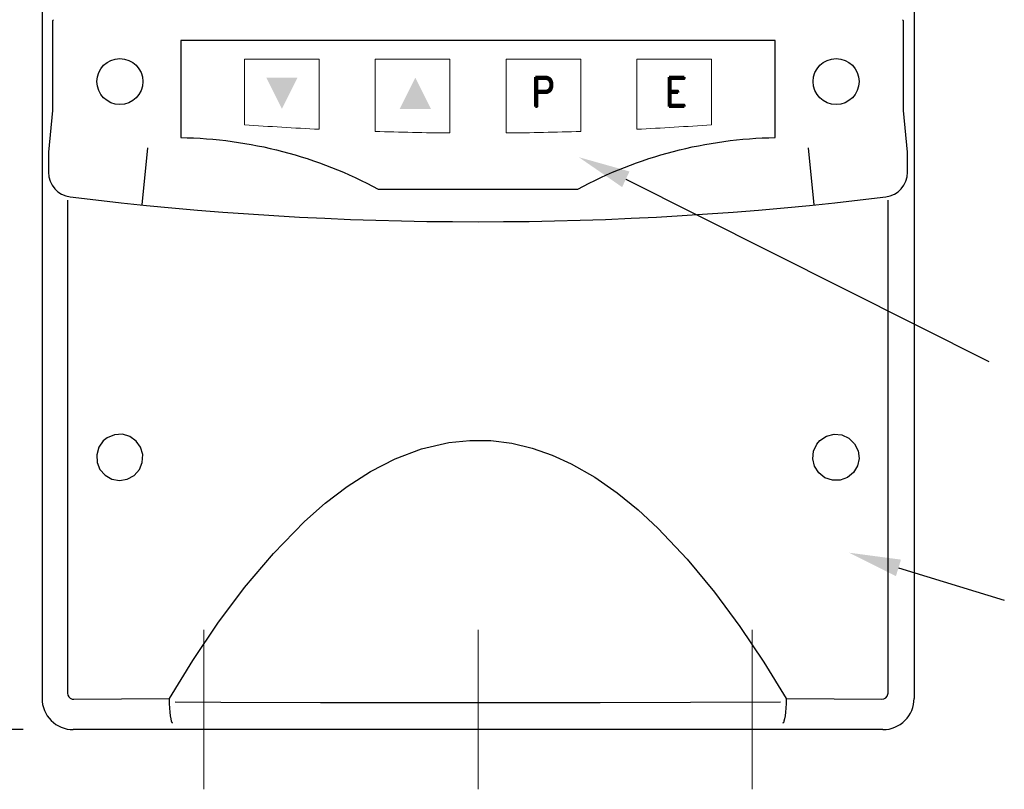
# Model space of a CAD drawing. Extents: x 0 to 501, y 0 to 279.
# Tile 8 of 12: x 42 to 81, y 183 to 214. Entities that reach past the tile are written whole.
import ezdxf

# ---------------------------------------------------------------- set-up
doc = ezdxf.new("R2010")
doc.units = 0
doc.header["$LTSCALE"] = 0.5
doc.header["$MEASUREMENT"] = 0
doc.linetypes.add('CENTER2', pattern=[28.575, 19.05, -3.175, 3.175, -3.175])
doc.layers.get('Defpoints').update_dxf_attribs({"color": 104, "lineweight": 0})
doc.layers.add('CENTER', color=5, linetype='CENTER2', lineweight=13)
doc.layers.add('COMPONENTS', color=5, linetype='Continuous', lineweight=15)
doc.layers.add('TEXT', color=5, linetype='Continuous')
doc.styles.add('ROMAND', font='romand', dxfattribs={"height": 1.8})
doc.styles.add('ROMANS', font='romans', dxfattribs={"height": 2.5})
doc.dimstyles.get("Standard").update_dxf_attribs({"dimtxt": 0.18, "dimasz": 0.18, "dimexe": 0.18, "dimexo": 0.0625, "dimgap": 0.09, "dimtad": 0, "dimtih": 1, "dimtoh": 1, "dimdec": 4, "dimzin": 0, "dimdsep": 46, "dimtxsty": 'Standard', "dimcen": 0.09, "dimadec": 0, "dimazin": 0, "dimtfac": 1, "dimtdec": 4, "dimtofl": 0, "dimtmove": 0, "dimatfit": 3, "dimfxl": 0, "dimtolj": 1, "dimtzin": 0, "dimarcsym": 0})

# ---------------------------------------------------------------- blocks, each defined once
blk = doc.blocks.new('*D93')
at = {"layer": 'Defpoints', "color": 0}
for p in [(35.879, 238.102), (59.934, 238.102), (43.682, 185.227)]:
    blk.add_point(p, dxfattribs=at)
at = {"layer": 'TEXT', "color": 0, "lineweight": -2}
for p, q in [((57.934, 238.102), (34.629, 238.102)), ((35.879, 187.727), (35.879, 235.602)), ((41.682, 185.227), (34.629, 185.227))]:
    blk.add_line(p, q, dxfattribs=at)
at = {"layer": 'TEXT', "color": 0}
for points in [[(36.296, 235.602), (35.462, 235.602), (35.879, 238.102)], [(35.462, 187.727), (36.296, 187.727), (35.879, 185.227)]]:
    blk.add_solid(points, dxfattribs=at)
at = {"layer": 'TEXT', "color": 0, "insert": (33.379, 211.665), "char_height": 2.5, "attachment_point": 5, "rotation": 90, "line_spacing_factor": 2.5, "style": 'ROMANS'}
blk.add_mtext('\\A1;212', dxfattribs=at)
blk = doc.blocks.new('keypad 0.25')
blk.add_lwpolyline([(0, -5.968), (4.003, -5.968, -0.121781), (11.931, -3.896), (11.931, 0), (0, 0), (-11.931, 0), (-11.931, -3.896, -0.121781), (-4.003, -5.968), (0, -5.968)], format="xyb")
for points in [[(-7.246, -1.492), (-8.496, -1.492), (-7.871, -2.742)], [(-3.141, -2.742), (-1.891, -2.742), (-2.516, -1.492)]]:
    blk.add_solid(points)
at = {"layer": 'COMPONENTS', "color": 7}
for p, q in [((-9.375, -0.75), (-9.375, -3.38)), ((-6.375, -0.75), (-9.375, -0.75)), ((-6.375, -0.75), (-6.375, -3.559)), ((-4.125, -0.75), (-4.125, -3.649)), ((-1.125, -0.75), (-4.125, -0.75)), ((-1.125, -0.75), (-1.125, -3.708)), ((1.125, -0.75), (1.125, -3.708)), ((1.125, -0.75), (4.125, -0.75)), ((4.125, -0.75), (4.125, -3.649)), ((6.375, -0.75), (6.375, -3.559)), ((6.375, -0.75), (9.375, -0.75)), ((9.375, -0.75), (9.375, -3.38))]:
    blk.add_line(p, q, dxfattribs=at)
for start, end in [(265.92565, 267.2307), (272.7693, 274.07435), (268.2085, 269.51148), (270.48852, 271.7915)]:
    blk.add_arc((0, 128.235), 131.948, start, end, dxfattribs=at)
at = {"style": 'ROMAND'}
for s, p in [('P', (2.111, -2.646)), ('E', (7.466, -2.646))]:
    blk.add_text(s, height=1.176, dxfattribs=at).set_placement(p)

msp = doc.modelspace()

# ---------------------------------------------------------------- linework, layer by layer
at = {"color": 7, "linetype": 'Continuous'}
for p, q in [((42.434, 235.782), (42.434, 186.475)), ((77.434, 235.782), (77.434, 186.475)), ((42.898, 213.724), (42.855, 213.682)), ((77.007, 213.682), (76.965, 213.724)), ((44.65, 211.24), (44.635, 211.24)), ((75.228, 211.24), (75.213, 211.24)), ((42.858, 210.073), (42.693, 208.401)), ((46.661, 208.576), (46.434, 206.291)), ((73.428, 206.291), (73.202, 208.576)), ((44.893, 196.814), (44.714, 196.561)), ((45.053, 196.942), (44.893, 196.814)), ((45.346, 197.064), (45.053, 196.942)), ((45.66, 197.08), (45.346, 197.064)), ((45.96, 196.992), (45.66, 197.08)), ((46.211, 196.812), (45.96, 196.992)), ((46.389, 196.56), (46.211, 196.812)), ((73.533, 196.689), (73.655, 196.831)), ((73.655, 196.831), (73.917, 197.006)), ((73.917, 197.006), (74.22, 197.083)), ((74.22, 197.083), (74.534, 197.056)), ((74.534, 197.056), (74.822, 196.924)), ((74.822, 196.924), (75.048, 196.703)), ((44.714, 196.561), (44.627, 196.262)), ((46.475, 196.264), (46.389, 196.56)), ((73.368, 196.103), (73.401, 196.41)), ((73.401, 196.41), (73.533, 196.689)), ((75.048, 196.703), (75.187, 196.421)), ((75.187, 196.421), (75.225, 196.113)), ((44.627, 196.262), (44.644, 195.954)), ((46.459, 195.954), (46.475, 196.264)), ((73.438, 195.799), (73.368, 196.103)), ((75.225, 196.113), (75.16, 195.812)), ((44.644, 195.954), (44.759, 195.669)), ((44.759, 195.669), (44.962, 195.437)), ((46.13, 195.429), (46.34, 195.664)), ((46.34, 195.664), (46.459, 195.954)), ((73.606, 195.533), (73.438, 195.799)), ((75.16, 195.812), (75, 195.549)), ((44.962, 195.437), (45.231, 195.283)), ((45.231, 195.283), (45.54, 195.227)), ((45.54, 195.227), (45.852, 195.277)), ((45.852, 195.277), (46.13, 195.429)), ((73.855, 195.338), (73.606, 195.533)), ((74.155, 195.237), (73.855, 195.338)), ((74.47, 195.243), (74.155, 195.237)), ((74.763, 195.352), (74.47, 195.243)), ((75, 195.549), (74.763, 195.352)), ((47.78, 186.34), (49.614, 186.331)), ((49.614, 186.331), (53.605, 186.317)), ((53.605, 186.317), (57.607, 186.309)), ((57.607, 186.309), (61.221, 186.309)), ((61.221, 186.309), (64.833, 186.313)), ((64.833, 186.313), (68.454, 186.324)), ((68.454, 186.324), (72.067, 186.34)), ((76.186, 185.227), (43.682, 185.227))]:
    msp.add_line(p, q, dxfattribs=at)
at = {"color": 7}
for p, q in [((42.855, 213.682), (42.858, 210.073)), ((65.864, 207.318), (80.44, 200)), ((76.808, 191.719), (81.055, 190.418))]:
    msp.add_line(p, q, dxfattribs=at)
at = {"color": 7, "linetype": 'Continuous'}
msp.add_lwpolyline([(42.69, 208.401), (42.69, 207.603, 0.37899), (43.569, 206.61, 0.060945), (76.294, 206.61, 0.37899), (77.172, 207.603), (77.172, 208.401), (77.007, 210.073), (77.007, 213.682)], format="xyb", dxfattribs=at)
msp.add_lwpolyline([(43.455, 206.478), (43.455, 186.694), (43.469, 186.614), (43.507, 186.543), (43.567, 186.489), (43.643, 186.455), (43.71, 186.447), (45.624, 186.464), (47.544, 186.479), (48.487, 188.003), (49.49, 189.494), (50.565, 190.933), (51.722, 192.3), (52.974, 193.577), (53.804, 194.311), (54.683, 194.987), (55.613, 195.588), (56.612, 196.102), (57.666, 196.499), (58.758, 196.754), (59.6, 196.838), (60.45, 196.826), (61.29, 196.72), (62.11, 196.522), (62.907, 196.243), (63.675, 195.893), (64.617, 195.355), (65.511, 194.733), (66.357, 194.045), (67.155, 193.307), (68.333, 192.066), (69.427, 190.746), (70.447, 189.365), (71.402, 187.937), (72.304, 186.479), (74.224, 186.464), (76.137, 186.447), (76.223, 186.461), (76.3, 186.503), (76.357, 186.569), (76.387, 186.646), (76.392, 186.694), (76.392, 206.478)], dxfattribs=at)
for centre in [(45.559, 211.24), (74.304, 211.24)]:
    msp.add_circle(centre, 0.924, dxfattribs=at)
for centre, start, end in [((43.681, 186.475), 179.9691, 270.0309), ((76.186, 186.475), 269.969, 0.031)]:
    msp.add_arc(centre, 1.248, start, end, dxfattribs=at)
at = {"color": 7, "linetype": 'Continuous', "extrusion": (-0.990274, -0.007282, -0.138941)}
msp.add_arc((-186.124, -6.815, -48.577), 0.999, 0.4213, 90.0586, dxfattribs=at)
at = {"color": 7, "linetype": 'Continuous', "extrusion": (0.990274, -0.007282, -0.138941)}
msp.add_arc((187.005, 9.836, 70.105), 0.999, 89.9414, 179.5787, dxfattribs=at)
at = {"color": 7}
for points in [[(65.716, 207.004), (66.012, 207.632), (63.978, 208.204)], [(76.706, 191.387), (76.909, 192.051), (74.816, 192.33)]]:
    msp.add_solid(points, dxfattribs=at)
at = {"layer": 'CENTER'}
for p, q in [((48.934, 189.236), (48.934, 182.831)), ((59.934, 189.236), (59.934, 182.831)), ((70.934, 189.236), (70.934, 182.831))]:
    msp.add_line(p, q, dxfattribs=at)

# ---------------------------------------------------------------- block references
msp.add_blockref('keypad 0.25', (59.931, 212.886))

# ---------------------------------------------------------------- dimensions: what is measured, and where the dimension line sits
at = {"layer": 'TEXT'}
dim = msp.add_linear_dim(base=(35.879121, 238.102172), p1=(43.682142, 185.22717), p2=(59.933872, 238.102172), angle=90, dimstyle='Standard', override={"dimtxt": 2, "dimasz": 2.5, "dimexe": 1.25, "dimexo": 2, "dimgap": 1.25, "dimtad": 1, "dimtih": 0, "dimtoh": 0, "dimdec": 0, "dimlfac": 4, "dimtxsty": 'ROMANS', "dimcen": 2.5, "dimtdec": 1, "dimtofl": 1, "dimtmove": 2}, dxfattribs=at)
dim.commit()
dim.dimension.update_dxf_attribs({"geometry": '*D93', "text_midpoint": (33.379121, 211.664671)})

doc.saveas('drawing.dxf')
